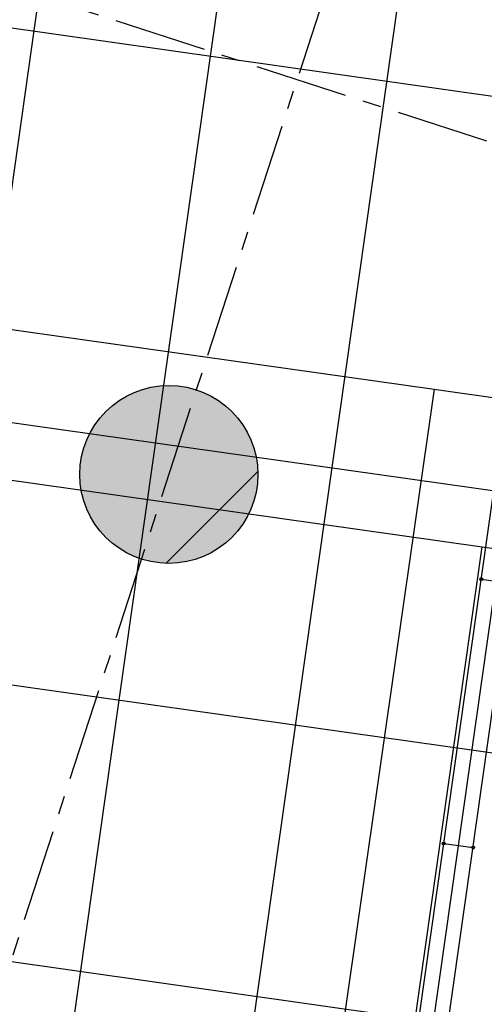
# Model space of a CAD drawing. Header units: millimetres. Extents: x -4106 to 114694, y -37499 to 54647.
# Tile 73 of 109: x 51929 to 53494, y 30191 to 33510. Entities that reach past the tile are written whole.
import ezdxf

# ---------------------------------------------------------------- set-up
doc = ezdxf.new("R2010")
doc.units = ezdxf.units.MM
doc.header["$LTSCALE"] = 50
doc.linetypes.add('B0301', pattern=[25, 12.5, -6.25, 0, -6.25])
doc.linetypes.add('XREF_STRAMIEN$0$B0201', pattern=[50, 31.25, -6.25, 6.25, -6.25])
for name, color, linetype in [('FOK_ BRANDSLANGHASPELS', 2, 'Continuous'), ('FOK_07_STRAMIEN', 13, 'B0301'), ('FOK_22_BINNENWANDEN', 2, 'Continuous'), ('XREF_05-werkset$0$AA28G---_PREFABBETON', 242, 'Continuous'), ('XREF_05-werkset$0$AL28G---_PREFABBETON', 4, 'Continuous'), ('XREF_05_PLAFOND$0$AI45----_PLAFONDAFW', 2, 'Continuous'), ('XREF_05_Sprinkler installatie$0$WL524---', 4, 'Continuous'), ('XREF_05_Sprinkler installatie$0$WL531---', 3, 'Continuous'), ('XREF_05_Vloergoot installaties$0$EL6131--_VG', 3, 'Continuous'), ('XREF_STRAMIEN$0$AL$7A---_STRAMIEN', 1, 'XREF_STRAMIEN$0$B0201')]:
    doc.layers.add(name, color=color, linetype=linetype)

# ---------------------------------------------------------------- blocks, each defined once
blk = doc.blocks.new('XREF_05-werkset$0$V-H-28G001_B09145W02')
at = {"layer": 'XREF_05-werkset$0$AA28G---_PREFABBETON'}
h = blk.add_hatch(color=254, dxfattribs=at)
edge = h.paths.add_edge_path()
edge.add_arc((0, 0), 300, 0, 360)
h = blk.add_hatch(dxfattribs=at)
h.set_pattern_fill('KALKZST', color=1, scale=880, style=0)
h.set_pattern_definition([(45, (-25612.5, -9670.3), (-390.278, 390.278), [])])
edge = h.paths.add_edge_path()
edge.add_arc((0, 0), 300, 0, 360)
at = {"layer": 'XREF_05-werkset$0$AL28G---_PREFABBETON'}
blk.add_circle((0, 0), 300, dxfattribs=at)
blk = doc.blocks.new('XREF_05-werkset$0$V-H-28X00A_09145B1')
blk.add_blockref('XREF_05-werkset$0$V-H-28G001_B09145W02', (52431.3, 31976.9))
blk = doc.blocks.new('XREF_05-werkset')
blk.add_blockref('XREF_05-werkset$0$V-H-28X00A_09145B1', (0, 0))
blk = doc.blocks.new('XREF_STRAMIEN')
at = {"layer": 'XREF_STRAMIEN$0$AL$7A---_STRAMIEN', "ltscale": 0.2}
blk.add_line((24193.2, 42612.9), (99881.1, 18049.7), dxfattribs=at)
blk.add_lwpolyline([(56207.6, 43612.9), (36194.5, -18054.4)], dxfattribs=at)
blk = doc.blocks.new('XREF_05_PLAFOND')
at = {"layer": 'XREF_05_PLAFOND$0$AI45----_PLAFONDAFW'}
h = blk.add_hatch(dxfattribs=at)
h.set_pattern_fill('_USER,_O', color=256, scale=600, angle=90, pattern_type=0)
h.set_pattern_definition([(81.94, (95233.5, 35104.6), (-594.073, 84.126), [])])
edge = h.paths.add_edge_path(flags=16)
edge.add_arc((41622.2, 26897.4), 5449.9, 0, 360)
h.paths.add_polyline_path([(49933.5, 30177.3), (51533.5, 30177.3), (51533.5, 27777.3), (49933.5, 27777.3)], flags=16)
edge = h.paths.add_edge_path(flags=16)
edge.add_arc((86127.3, 26613.5), 3800, 0, 360)
edge = h.paths.add_edge_path(flags=16)
edge.add_arc((74998.8, -10766.8), 5449.8, 0, 360)
edge = h.paths.add_edge_path()
edge.add_line((31231.4, 21828.4), (22996.8, 22270))
edge.add_line((22996.8, 22270), (24807, 36094.7))
edge.add_line((24807, 36094.7), (95373.9, 36094.7))
edge.add_line((95373.9, 36094.7), (86392.8, -27327.7))
edge.add_line((86392.8, -27327.7), (68973.9, -21674.7))
edge.add_line((68973.9, -21674.7), (69214.5, 10715.9))
edge.add_arc((59884.7, 10785.2), 9330, 359.57452, 446.61078)
edge.add_line((60436.3, 20098.9), (31231.4, 21828.4))
h = blk.add_hatch(dxfattribs=at)
h.set_pattern_fill('_USER,_O', color=256, scale=1800, pattern_type=0)
h.set_pattern_definition([(351.94, (95233.5, 35104.6), (252.378, 1782.22), [])])
edge = h.paths.add_edge_path(flags=16)
edge.add_arc((74998.8, -10766.8), 5449.8, 0, 360)
edge = h.paths.add_edge_path(flags=16)
edge.add_arc((41622.2, 26897.4), 5449.9, 0, 360)
h.paths.add_polyline_path([(49933.5, 30177.3), (51533.5, 30177.3), (51533.5, 27777.3), (49933.5, 27777.3)], flags=16)
edge = h.paths.add_edge_path(flags=16)
edge.add_arc((86127.3, 26613.5), 3800, 0, 360)
edge = h.paths.add_edge_path()
edge.add_line((31231.4, 21828.4), (22996.8, 22270))
edge.add_line((22996.8, 22270), (24807, 36094.7))
edge.add_line((24807, 36094.7), (95373.9, 36094.7))
edge.add_line((95373.9, 36094.7), (86392.8, -27327.7))
edge.add_line((86392.8, -27327.7), (68973.9, -21674.7))
edge.add_line((68973.9, -21674.7), (69214.5, 10715.9))
edge.add_arc((59884.7, 10785.2), 9330, 359.57452, 446.61078)
edge.add_line((60436.3, 20098.9), (31231.4, 21828.4))
blk = doc.blocks.new('XREF_05_Sprinkler installatie')
at = {"layer": 'XREF_05_Sprinkler installatie$0$WL524---'}
for p, q in [((50981.3, 32596.1), (53325.2, 32264.2)), ((53325.2, 32264.2), (52645.6, 27523.6)), ((53325.2, 32264.2), (53912, 32181.1)), ((50750.6, 31431.1), (56725.9, 30584.9))]:
    blk.add_line(p, q, dxfattribs=at)
at = {"layer": 'XREF_05_Sprinkler installatie$0$WL531---'}
for p, q in [((41089.5, 33488.7), (53487, 31733.1)), ((52741.4, 26468.1), (53487, 31733.1)), ((53487, 31733.1), (76105.7, 28530.1))]:
    blk.add_line(p, q, dxfattribs=at)
blk = doc.blocks.new('XREF_05_Vloergoot installaties')
at = {"layer": 'XREF_05_Vloergoot installaties$0$EL6131--_VG'}
blk.add_line((38771.6, 35349.5), (80223.6, 29456), dxfattribs=at)
blk = doc.blocks.new('A$C094F4788')
at = {"layer": 'Defpoints'}
blk.add_lwpolyline([(5, 19), (104, 5)], dxfattribs=at)
blk.add_point((5, 19), dxfattribs=at)
at = {"layer": 'Defpoints', "color": 5}
for p in [(5, 19), (104, 5)]:
    blk.add_point(p, dxfattribs=at)
at = {"layer": 'FOK_22_BINNENWANDEN', "color": 5}
for centre in [(5, 19), (104, 5)]:
    blk.add_circle(centre, 5, dxfattribs=at)
blk = doc.blocks.new('A$C4D8164B4')
at = {"layer": 'FOK_ BRANDSLANGHASPELS', "color": 2}
blk.add_circle((20000, 20000), 20000, dxfattribs=at)

msp = doc.modelspace()

# ---------------------------------------------------------------- linework, layer by layer
at = {"layer": 'FOK_22_BINNENWANDEN'}
for points in [[(54116.1, 36094.7), (53097.5, 28901.2), (59731.5, 27960.9)], [(53210.5, 28986.2), (53785.4, 33045.9)]]:
    msp.add_lwpolyline(points, dxfattribs=at)

# ---------------------------------------------------------------- block references
for name in ['XREF_05_Sprinkler installatie', 'XREF_05_PLAFOND', 'XREF_05_Vloergoot installaties']:
    msp.add_blockref(name, (0, 0))
at = {"layer": 'FOK_ BRANDSLANGHASPELS'}
for p in [(17457.6, 14646.8), (40125.7, 11556.7)]:
    msp.add_blockref('A$C4D8164B4', p, dxfattribs=at)
at = {"layer": 'FOK_07_STRAMIEN'}
msp.add_blockref('XREF_STRAMIEN', (0, 0), dxfattribs=at)
at = {"layer": 'FOK_22_BINNENWANDEN'}
for name, p in [('XREF_05-werkset', (0, 0)), ('A$C094F4788', (53478.7, 31605)), ('A$C094F4788', (53352.5, 30713.9))]:
    msp.add_blockref(name, p, dxfattribs=at)

doc.saveas('drawing.dxf')
